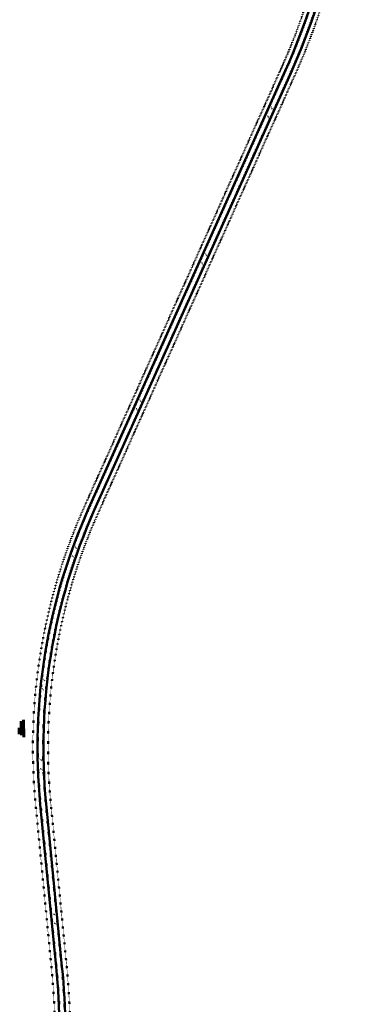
# Model space of a CAD drawing. Extents: x 386988 to 388869, y 98037 to 113648.
# Tile 4 of 8: x 387795 to 388628, y 100499 to 102961. Entities that reach past the tile are written whole.
import ezdxf

# ---------------------------------------------------------------- set-up
doc = ezdxf.new("R2010")
doc.units = 0
doc.header["$MEASUREMENT"] = 0
doc.linetypes.add('PM1', pattern=[50, 0, 12.5, -37.5])
for name, color, linetype, lineweight in [('P_PM', 7, 'Continuous', 25), ('P_PM_18', 7, 'Continuous', 158), ('P_PM_4_Yellow', 2, 'Continuous', 50), ('P_PM_6', 7, 'Continuous', 60), ('P_PM_CenterLine_100', 2, 'PM1', 50), ('P_PM_LaneLine_40', 7, 'PM1', 50), ('P_RW_SectionLabel', 1, 'Continuous', 25)]:
    doc.layers.add(name, color=color, linetype=linetype, lineweight=lineweight)

# ---------------------------------------------------------------- blocks, each defined once
blk = doc.blocks.new('MAT2L')
at = {"layer": 'P_PM', "linetype": 'Continuous', "lineweight": 25}
blk.add_hatch(color=7, dxfattribs=at).paths.add_polyline_path([(2, 0), (3, 0), (3, 2.6), (3, 2.5, 0.414213), (-0.3, 5.8), (-0.2, 5.8), (-0.9, 5.8), (-0.2, 8), (-3, 5.5), (-0.2, 1.9), (-0.9, 4.2), (-0.3, 4.2, -0.414216), (2, 1.9)])
blk = doc.blocks.new('MAT2-TWLTL ARROWS')
at = {"layer": 'P_RW_SectionLabel', "rotation": 180}
blk.add_blockref('MAT2L', (0, 16), dxfattribs=at)
at = {"layer": 'P_RW_SectionLabel'}
blk.add_blockref('MAT2L', (0, -15.9), dxfattribs=at)

msp = doc.modelspace()

# ---------------------------------------------------------------- linework, layer by layer
at = {"layer": 'P_PM_18'}
msp.add_line((387795.6, 101174.5), (387795.3, 101190.4), dxfattribs=at)
at = {"layer": 'P_PM_4_Yellow', "flags": 128}
for points in [[(388421.3, 107753.5), (388446.8, 107454.4, -0.000283), (388481.7, 106927.5), (388591.9, 105366, -0.021867), (388599.7, 105124.5), (388598.2, 104961.3), (388598.2, 104961.3), (388587.8, 104611.5), (388582.5, 104288.1, 0.01262), (388584.7, 104035), (388600.9, 103558.9, -0.114456), (388458.6, 102833.6), (387968, 101740.5, 0.130445), (387846.6, 100999), (387886.2, 100592.5, -0.041233), (387890.7, 100279.3), (387831.7, 99409.5), (387829.3, 99310.7)], [(388429.9, 107754, 0.000359), (388448.7, 107454.1, 0.001528), (388508.1, 106563), (388593.1, 105366, -0.020148), (388600.6, 105124.4), (388599, 104961.3), (388602.7, 104611.3), (388597.3, 104287.8, 0.012618), (388599.6, 104035.5), (388615.8, 103559.4, -0.114453), (388472.1, 102827.6), (387981.6, 101734.4, 0.130445), (387861.3, 101000.5), (387900.9, 100594, -0.041598), (387905.5, 100278.3), (387845.6, 99395.8, -0.014424), (387837.4, 99309)]]:
    msp.add_lwpolyline(points, format="xyb", dxfattribs=at)
at = {"layer": 'P_PM_6'}
for p, q in [((387805.8, 101167.5), (387804.9, 101210.6)), ((387799.7, 101172.4), (387799, 101207.2))]:
    msp.add_line(p, q, dxfattribs=at)
at = {"layer": 'P_PM_CenterLine_100', "ltscale": 0.025, "flags": 128}
for points in [[(387832.5, 99409.4), (387891.6, 100279.3, 0.0416), (387887, 100592.6), (387847.4, 100999.1, -0.130445), (387968.8, 101740.1), (388459.3, 102833.3, 0.114453), (388601.8, 103558.9), (388585.6, 104035, -0.01262), (388583.3, 104288), (388588.7, 104611.5), (388597.5, 104906.6)], [(387845.7, 99408.9), (387904.7, 100278.4, 0.041233), (387900.1, 100593.9), (387860.5, 101000.4, -0.130445), (387980.8, 101734.7), (388471.3, 102827.9, 0.114454), (388614.9, 103559.4), (388598.7, 104035.5, -0.012619), (388596.5, 104287.8), (388601.8, 104611.3), (388598.7, 104906.6)]]:
    msp.add_lwpolyline(points, format="xyb", dxfattribs=at)
at = {"layer": 'P_PM_LaneLine_40', "ltscale": 0.024809, "flags": 128}
for points in [[(387807.5, 99315.3, -0.000713), (387820.1, 99409), (387823.6, 99460.6), (387879.2, 100280.1, 0.041233), (387874.6, 100591.4), (387835.1, 100997.9, -0.130445), (387957.5, 101745.2), (388448, 102838.4, 0.114454), (388589.4, 103558.5), (388573.2, 104034.6, -0.012516), (388570.9, 104288.2), (388576.2, 104611.8), (388586.6, 104961.6), (388588.2, 105124.6, 0.020148), (388580.8, 105365.2), (388495.6, 106562.2, -0.001711), (388444.6, 107316.7), (388411, 107760.2), (388405.7, 107848.4)], [(387831.4, 99193.2, 0.029632), (387857.2, 99394.3), (387917.1, 100277.5, 0.041238), (387912.5, 100595.1), (387872.9, 101001.6, -0.130445), (387992.1, 101729.6), (388482.7, 102822.8, 0.114418), (388627.4, 103559.8), (388611.1, 104035.9, -0.012628), (388608.9, 104287.6), (388614.2, 104611.3), (388610.6, 104961.4), (388612.2, 105124.3, 0.020148), (388604.7, 105366.9), (388519.6, 106563.9, -252.03112), (388519.6, 106563.9, -0.002486), (388449.5, 107622.4)]]:
    msp.add_lwpolyline(points, format="xyb", dxfattribs=at)

# ---------------------------------------------------------------- block references
at = {"layer": 'P_PM'}
for p, rotation in [((388420.2, 102729.1), 335.8336210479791), ((388255.8, 102362.4), 335.8336210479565), ((388092.1, 101997.9), 335.8336210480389), ((387931.8, 101629.9), 340.3875178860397), ((387855.1, 101298.2), 352.5217486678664), ((387848.6, 101098.8), 1.080317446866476), ((387882.1, 100712.9), 5.561538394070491)]:
    msp.add_blockref('MAT2-TWLTL ARROWS', p, dxfattribs=dict(at, rotation=rotation))

doc.saveas('drawing.dxf')
